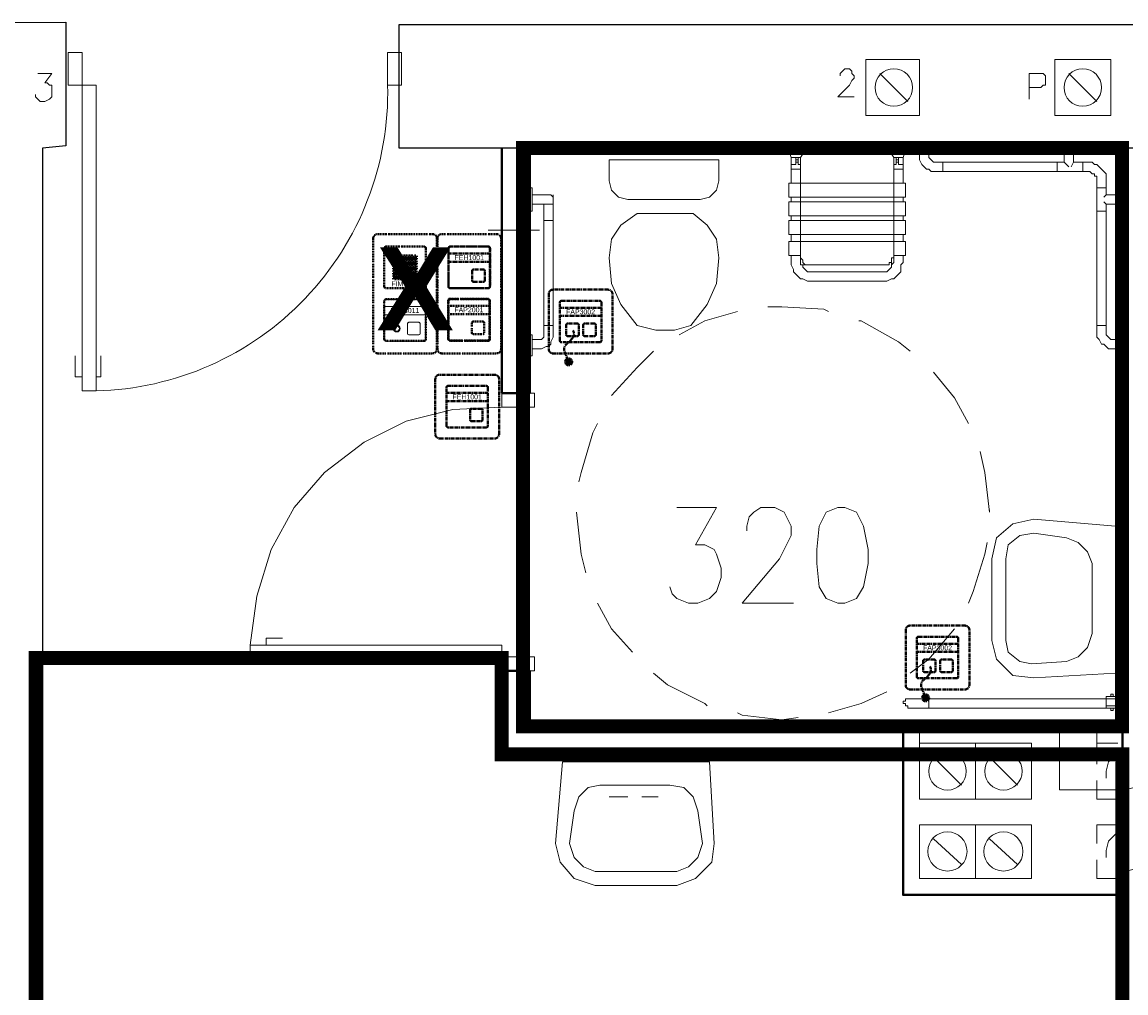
# Model space of a CAD drawing. Header units: millimetres. Extents: x 1 to 17496, y 1 to 30809.
# Tile 233 of 256: x 10945 to 11344, y 28431 to 28781. Entities that reach past the tile are written whole.
import ezdxf
from ezdxf.enums import TextEntityAlignment as Align

# ---------------------------------------------------------------- set-up
doc = ezdxf.new("R2010")
doc.units = ezdxf.units.MM
doc.linetypes.add('BORDER', pattern=[1.75, 0.5, -0.25, 0.5, -0.25, 0, -0.25])
doc.linetypes.add('CENTER', pattern=[2, 1.25, -0.25, 0.25, -0.25])
for name, color, linetype, lineweight in [('0_Przyz_do demontażu', 1, 'CENTER', 40), ('0_Przyz_FAP2001', 1, 'BORDER', 40), ('0_Przyz_FAP3002', 1, 'CENTER', 40), ('0_Przyz_FEH-1001', 1, 'CENTER', 40), ('0_Przyz_FIM1100', 1, 'BORDER', 40), ('0_Przyz_Ramka x4', 1, 'BORDER', 40), ('0_Przyz_Sala chorych', 5, 'BORDER', 40), ('0_Przyz_WC pacjenta', 30, 'CENTER', 40), ('2DE_OBJ_ABB-SIGNAL', 7, 'Continuous', 18)]:
    doc.layers.add(name, color=color, linetype=linetype, lineweight=lineweight)
for name, color, linetype in [('2DE_TXTMARK', 41, 'Continuous'), ('2DE_TXTNUM', 11, 'Continuous'), ('PDF _Geometria', 7, 'Continuous')]:
    doc.layers.add(name, color=color, linetype=linetype)
doc.styles.add('arial', font='arialbd.ttf')
doc.styles.add('CP_ATTR', font='ARIAL.TTF')
doc.styles.add('CP_ELATT', font='ARIAL.TTF')

# ---------------------------------------------------------------- blocks, each defined once
blk = doc.blocks.new('2de_abb_sig_045_1psoxj')
blk.add_lwpolyline([(0, 20), (0, 0, 0.414214), (1.5, -1.5), (21.5, -1.5, 0.414214), (23, 0), (23, 20, 0.414214), (21.5, 21.5), (1.5, 21.5, 0.414214)], format="xyb", close=True)
at = {"flags": 128}
for points in [[(4, 3.1), (4, 16.9)], [(4.6, 17.5), (18.4, 17.5)], [(19, 16.9), (19, 3.1)], [(18.4, 2.5), (4.6, 2.5)]]:
    blk.add_lwpolyline(points, dxfattribs=at)
for centre, start, end in [((4.6, 16.9), 90, 180), ((18.4, 16.9), 0, 90), ((4.6, 3.1), 180, 270), ((18.4, 3.1), 270, 0)]:
    blk.add_arc(centre, 0.6, start, end)
at = {"linetype": 'Continuous', "style": 'CP_ATTR', "flags": 9}
for tag in ['NAME', 'ARTICLE', 'MARK2', 'OTHER1', 'PRODUCT-TYPE', 'ORDER-NO', 'PRODUCER', 'VOLTAGE', 'CURRENT', 'POWER', 'CHARACTER', 'IP', 'OTHER', 'LINK', 'WEIGHT', 'NUMBER', 'GROUP', 'FUNCTION', 'EL-STATUS']:
    blk.add_attdef(tag, text='', height=0.00005, dxfattribs=at).set_placement((0, 0), align=Align.MIDDLE_LEFT)
at = {"layer": '2DE_TXTMARK', "linetype": 'ByBlock', "style": 'CP_ATTR', "width": 0.8, "flags": 8}
blk.add_attdef('MARK1', text='', height=1.8, dxfattribs=at).set_placement((11.5, 27), align=Align.CENTER)
at = {"layer": '2DE_TXTNUM', "style": 'CP_ELATT', "width": 0.8}
blk.add_attdef('TAG', text='', height=2.5, dxfattribs=at).set_placement((11.5, 23), align=Align.CENTER)
blk = doc.blocks.new('2de_abb_sig_011_53jswgj')
blk.add_hatch(color=256).paths.add_polyline_path([(4.43, -14.56, 0.52796), (2.73, -13.39, 1.894083)])
for p, q in [((15, 5), (0, 5)), ((15, 2), (0, 2)), ((2.32, -1.2), (2.32, -4.8)), ((6.38, -0.75), (2.76, -0.75)), ((6.82, -4.8), (6.82, -1.2)), ((8.47, -1.2), (8.47, -4.8)), ((12.53, -0.75), (8.91, -0.75)), ((12.97, -4.8), (12.97, -1.2)), ((2.77, -5.25), (6.37, -5.25)), ((4.46, -6.18), (2.81, -7.85)), ((6.82, -4.35), (6.82, -4.35)), ((8.92, -5.25), (12.52, -5.25)), ((12.97, -4.35), (12.97, -4.35)), ((1.71, -10.8), (3.18, -14.56))]:
    blk.add_line(p, q)
at = {"flags": 128}
for points in [[(0, -6.9), (0, 6.9)], [(0.6, 7.5), (14.4, 7.5)], [(15, 6.9), (15, -6.9)], [(14.4, -7.5), (0.6, -7.5)]]:
    blk.add_lwpolyline(points, dxfattribs=at)
blk.add_circle((3.18, -14.56), 1.25)
for centre, radius, start, end in [((0.6, 6.9), 0.6, 90, 180), ((14.4, 6.9), 0.6, 0, 90), ((2.77, -1.2), 0.45, 88.7598, 180), ((2.77, -4.52), 2.36, 315.5514, 40.269), ((6.37, -1.2), 0.45, 0, 91.2402), ((8.92, -1.2), 0.45, 88.7598, 180), ((12.52, -1.2), 0.45, 0, 91.2402), ((0.6, -6.9), 0.6, 180, 270), ((3.91, -9.94), 2.36, 117.738, 201.3291), ((2.77, -4.8), 0.45, 180, 270), ((6.37, -4.8), 0.45, 270, 0), ((8.92, -4.8), 0.45, 180, 270), ((12.52, -4.8), 0.45, 270, 0), ((14.4, -6.9), 0.6, 270, 0)]:
    blk.add_arc(centre, radius, start, end)
at = {"linetype": 'Continuous', "style": 'CP_ATTR', "flags": 9}
for tag in ['NAME', 'ARTICLE', 'MARK2', 'OTHER1', 'PRODUCT-TYPE', 'ORDER-NO', 'PRODUCER', 'VOLTAGE', 'CURRENT', 'POWER', 'CHARACTER', 'IP', 'OTHER', 'LINK', 'WEIGHT', 'NUMBER', 'GROUP', 'FUNCTION', 'EL-STATUS']:
    blk.add_attdef(tag, text='', height=0.00005, dxfattribs=at).set_placement((0, -6.9), align=Align.MIDDLE_LEFT)
at = {"layer": '2DE_TXTMARK', "linetype": 'ByBlock', "style": 'CP_ATTR', "width": 0.8, "flags": 8}
blk.add_attdef('MARK1', text='', height=1.8, dxfattribs=at).set_placement((7.5, 3.5), align=Align.MIDDLE_CENTER)
at = {"layer": '2DE_TXTNUM', "style": 'CP_ELATT', "width": 0.8}
blk.add_attdef('TAG', text='', height=2.5, dxfattribs=at).set_placement((7.5, 9), align=Align.CENTER)
blk = doc.blocks.new('2de_abb_sig_001_fzxmh7f')
for p, q in [((15, 5), (0, 5)), ((15, 2), (0, 2)), ((8.57, -1.2), (8.57, -4.8)), ((12.63, -0.75), (9.01, -0.75)), ((13.07, -4.8), (13.07, -1.2)), ((9.02, -5.25), (12.62, -5.25)), ((13.07, -4.35), (13.07, -4.35))]:
    blk.add_line(p, q)
at = {"flags": 128}
for points in [[(0, -6.9), (0, 6.9)], [(0.6, 7.5), (14.4, 7.5)], [(15, 6.9), (15, -6.9)], [(14.4, -7.5), (0.6, -7.5)]]:
    blk.add_lwpolyline(points, dxfattribs=at)
for centre, radius, start, end in [((0.6, 6.9), 0.6, 90, 180), ((14.4, 6.9), 0.6, 0, 90), ((9.02, -1.2), 0.45, 88.7598, 180), ((12.62, -1.2), 0.45, 0, 91.2402), ((0.6, -6.9), 0.6, 180, 270), ((9.02, -4.8), 0.45, 180, 270), ((12.62, -4.8), 0.45, 270, 0), ((14.4, -6.9), 0.6, 270, 0)]:
    blk.add_arc(centre, radius, start, end)
at = {"linetype": 'Continuous', "style": 'CP_ATTR', "flags": 9}
for tag in ['NAME', 'ARTICLE', 'MARK2', 'OTHER1', 'PRODUCT-TYPE', 'ORDER-NO', 'PRODUCER', 'VOLTAGE', 'CURRENT', 'POWER', 'CHARACTER', 'IP', 'OTHER', 'LINK', 'WEIGHT', 'NUMBER', 'GROUP', 'FUNCTION', 'EL-STATUS']:
    blk.add_attdef(tag, text='', height=0.00005, dxfattribs=at).set_placement((0, -6.9), align=Align.MIDDLE_LEFT)
at = {"layer": '2DE_TXTMARK', "linetype": 'ByBlock', "style": 'CP_ATTR', "width": 0.8, "flags": 8}
blk.add_attdef('MARK1', text='', height=1.8, dxfattribs=at).set_placement((7.5, 3.5), align=Align.MIDDLE_CENTER)
at = {"layer": '2DE_TXTNUM', "style": 'CP_ELATT', "width": 0.8}
blk.add_attdef('TAG', text='', height=2.5, dxfattribs=at).set_placement((7.5, 9), align=Align.CENTER)
blk = doc.blocks.new('2de_abb_sig_046_18mvjo')
blk.add_lwpolyline([(0, 40), (0, 0, 0.414214), (1.5, -1.5), (21.5, -1.5, 0.414214), (23, 0), (23, 40, 0.414214), (21.5, 41.5), (1.5, 41.5, 0.414214)], format="xyb", close=True)
at = {"flags": 128}
for points in [[(4, 22.6), (4, 36.4)], [(4.6, 37), (18.4, 37)], [(19, 36.4), (19, 22.6)], [(18.4, 22), (4.6, 22)], [(4, 3.6), (4, 17.4)], [(4.6, 18), (18.4, 18)], [(19, 17.4), (19, 3.6)], [(18.4, 3), (4.6, 3)]]:
    blk.add_lwpolyline(points, dxfattribs=at)
for centre, start, end in [((4.6, 36.4), 90, 180), ((18.4, 36.4), 0, 90), ((4.6, 22.6), 180, 270), ((18.4, 22.6), 270, 0), ((4.6, 17.4), 90, 180), ((18.4, 17.4), 0, 90), ((4.6, 3.6), 180, 270), ((18.4, 3.6), 270, 0)]:
    blk.add_arc(centre, 0.6, start, end)
at = {"linetype": 'Continuous', "style": 'CP_ATTR', "flags": 9}
for tag in ['NAME', 'ARTICLE', 'MARK2', 'OTHER1', 'PRODUCT-TYPE', 'ORDER-NO', 'PRODUCER', 'VOLTAGE', 'CURRENT', 'POWER', 'CHARACTER', 'IP', 'OTHER', 'LINK', 'WEIGHT', 'NUMBER', 'GROUP', 'FUNCTION', 'EL-STATUS']:
    blk.add_attdef(tag, text='', height=0.00005, dxfattribs=at).set_placement((0, 0), align=Align.MIDDLE_LEFT)
at = {"layer": '2DE_TXTMARK', "linetype": 'ByBlock', "style": 'CP_ATTR', "width": 0.8, "flags": 8}
blk.add_attdef('MARK1', text='', height=1.8, dxfattribs=at).set_placement((11.5, 47), align=Align.CENTER)
at = {"layer": '2DE_TXTNUM', "style": 'CP_ELATT', "width": 0.8}
blk.add_attdef('TAG', text='', height=2.5, dxfattribs=at).set_placement((11.5, 43), align=Align.CENTER)
blk = doc.blocks.new('2de_abb_sig_006_fzxhx6d')
at = {"flags": 128}
for points in [[(0, -6.9), (0, 6.9)], [(0.6, 7.5), (14.4, 7.5)], [(15, 6.9), (15, -6.9)], [(14.4, -7.5), (0.6, -7.5)]]:
    blk.add_lwpolyline(points, dxfattribs=at)
for points in [[(3.45, 4.27), (11.55, 4.27)], [(11.55, 3.82), (3.45, 3.82)], [(3.45, 3.37), (11.55, 3.37)], [(11.55, 2.92), (3.45, 2.92)], [(3.45, 2.47), (11.55, 2.47)], [(11.55, 2.02), (3.45, 2.02)], [(3.45, 1.57), (11.55, 1.57)], [(11.55, 1.12), (3.45, 1.12)], [(3.45, 0.67), (11.55, 0.67)], [(11.55, 0.22), (3.45, 0.22)], [(3.45, -0.22), (11.55, -0.22)], [(11.55, -0.67), (3.45, -0.67)], [(3.45, -1.12), (11.55, -1.12)], [(11.55, -1.57), (3.45, -1.57)], [(3.45, -2.02), (11.55, -2.02)], [(11.55, -2.47), (3.45, -2.47)], [(3.45, -2.92), (11.55, -2.92)], [(11.55, -3.37), (3.45, -3.37)], [(3.45, -3.82), (11.55, -3.82)], [(11.55, -4.27), (3.45, -4.27)]]:
    blk.add_lwpolyline(points)
for centre, radius, start, end in [((0.6, 6.9), 0.6, 90, 180), ((3.45, 4.05), 0.225, 90, 270), ((11.55, 4.05), 0.225, 270, 90), ((14.4, 6.9), 0.6, 0, 90), ((3.45, 3.15), 0.225, 90, 270), ((3.45, 2.25), 0.225, 90, 270), ((3.45, 1.35), 0.225, 90, 270), ((3.45, 0.45), 0.225, 90, 270), ((11.55, 3.15), 0.225, 270, 90), ((11.55, 2.25), 0.225, 270, 90), ((11.55, 1.35), 0.225, 270, 90), ((11.55, 0.45), 0.225, 270, 90), ((3.45, -0.45), 0.225, 90, 270), ((3.45, -1.35), 0.225, 90, 270), ((3.45, -2.25), 0.225, 90, 270), ((3.45, -3.15), 0.225, 90, 270), ((3.45, -4.05), 0.225, 90, 270), ((11.55, -0.45), 0.225, 270, 90), ((11.55, -1.35), 0.225, 270, 90), ((11.55, -2.25), 0.225, 270, 90), ((11.55, -3.15), 0.225, 270, 90), ((11.55, -4.05), 0.225, 270, 90), ((0.6, -6.9), 0.6, 180, 270), ((14.4, -6.9), 0.6, 270, 0)]:
    blk.add_arc(centre, radius, start, end)
at = {"linetype": 'Continuous', "style": 'CP_ATTR', "flags": 9}
for tag in ['NAME', 'ARTICLE', 'MARK2', 'OTHER1', 'PRODUCT-TYPE', 'ORDER-NO', 'PRODUCER', 'VOLTAGE', 'CURRENT', 'POWER', 'CHARACTER', 'IP', 'OTHER', 'LINK', 'WEIGHT', 'NUMBER', 'GROUP', 'FUNCTION', 'EL-STATUS']:
    blk.add_attdef(tag, text='', height=0.00005, dxfattribs=at).set_placement((0, -6.9), align=Align.MIDDLE_LEFT)
at = {"layer": '2DE_TXTMARK', "linetype": 'ByBlock', "style": 'CP_ATTR', "width": 0.8, "flags": 8}
blk.add_attdef('MARK1', text='', height=1.8, dxfattribs=at).set_placement((7.5, -5.89), align=Align.MIDDLE_CENTER)
at = {"layer": '2DE_TXTNUM', "style": 'CP_ELATT', "width": 0.8}
blk.add_attdef('TAG', text='', height=2.5, dxfattribs=at).set_placement((7.5, 9), align=Align.CENTER)
blk = doc.blocks.new('2de_abb_sig_013_53790e7')
for p, q in [((15, 5), (0, 5)), ((15, 2), (0, 2)), ((8.47, -1.2), (8.47, -4.8)), ((12.53, -0.75), (8.91, -0.75)), ((12.97, -4.8), (12.97, -1.2)), ((8.92, -5.25), (12.52, -5.25)), ((12.97, -4.35), (12.97, -4.35))]:
    blk.add_line(p, q)
at = {"flags": 128}
for points in [[(0, -6.9), (0, 6.9)], [(0.6, 7.5), (14.4, 7.5)], [(15, 6.9), (15, -6.9)], [(14.4, -7.5), (0.6, -7.5)]]:
    blk.add_lwpolyline(points, dxfattribs=at)
at = {"ltscale": 0.2}
for centre, radius in [((4.57, -2.98), 1.25), ((4.57, -3), 0.95)]:
    blk.add_circle(centre, radius, dxfattribs=at)
for centre, radius, start, end in [((0.6, 6.9), 0.6, 90, 180), ((14.4, 6.9), 0.6, 0, 90), ((8.92, -1.2), 0.45, 88.7598, 180), ((12.52, -1.2), 0.45, 0, 91.2402), ((0.6, -6.9), 0.6, 180, 270), ((8.92, -4.8), 0.45, 180, 270), ((12.52, -4.8), 0.45, 270, 0), ((14.4, -6.9), 0.6, 270, 0)]:
    blk.add_arc(centre, radius, start, end)
at = {"linetype": 'Continuous', "style": 'CP_ATTR', "flags": 9}
for tag in ['NAME', 'ARTICLE', 'MARK2', 'OTHER1', 'PRODUCT-TYPE', 'ORDER-NO', 'PRODUCER', 'VOLTAGE', 'CURRENT', 'POWER', 'CHARACTER', 'IP', 'OTHER', 'LINK', 'WEIGHT', 'NUMBER', 'GROUP', 'FUNCTION', 'EL-STATUS']:
    blk.add_attdef(tag, text='', height=0.00005, dxfattribs=at).set_placement((0, -6.9), align=Align.MIDDLE_LEFT)
at = {"layer": '2DE_TXTMARK', "linetype": 'ByBlock', "style": 'CP_ATTR', "width": 0.8, "flags": 8}
blk.add_attdef('MARK1', text='', height=1.8, dxfattribs=at).set_placement((7.5, 3.5), align=Align.MIDDLE_CENTER)
at = {"layer": '2DE_TXTNUM', "style": 'CP_ELATT', "width": 0.8}
blk.add_attdef('TAG', text='', height=2.5, dxfattribs=at).set_placement((7.5, 9), align=Align.CENTER)
blk = doc.blocks.new('2de_abb_sig_010_fzx1zps')
for p, q in [((15, 5), (0, 5)), ((15, 2), (0, 2)), ((8.57, -1.2), (8.57, -4.8)), ((12.63, -0.75), (9.01, -0.75)), ((13.07, -4.8), (13.07, -1.2)), ((9.02, -5.25), (12.62, -5.25)), ((13.07, -4.35), (13.07, -4.35))]:
    blk.add_line(p, q)
at = {"flags": 128}
for points in [[(0, -6.9), (0, 6.9)], [(0.6, 7.5), (14.4, 7.5)], [(15, 6.9), (15, -6.9)], [(14.4, -7.5), (0.6, -7.5)]]:
    blk.add_lwpolyline(points, dxfattribs=at)
for centre, radius, start, end in [((0.6, 6.9), 0.6, 90, 180), ((14.4, 6.9), 0.6, 0, 90), ((9.02, -1.2), 0.45, 88.7598, 180), ((12.62, -1.2), 0.45, 0, 91.2402), ((0.6, -6.9), 0.6, 180, 270), ((9.02, -4.8), 0.45, 180, 270), ((12.62, -4.8), 0.45, 270, 0), ((14.4, -6.9), 0.6, 270, 0)]:
    blk.add_arc(centre, radius, start, end)
at = {"linetype": 'Continuous', "style": 'CP_ATTR', "flags": 9}
for tag in ['NAME', 'ARTICLE', 'MARK2', 'OTHER1', 'PRODUCT-TYPE', 'ORDER-NO', 'PRODUCER', 'VOLTAGE', 'CURRENT', 'POWER', 'CHARACTER', 'IP', 'OTHER', 'LINK', 'WEIGHT', 'NUMBER', 'GROUP', 'FUNCTION', 'EL-STATUS']:
    blk.add_attdef(tag, text='', height=0.00005, dxfattribs=at).set_placement((0, -6.9), align=Align.MIDDLE_LEFT)
at = {"layer": '2DE_TXTMARK', "linetype": 'ByBlock', "style": 'CP_ATTR', "width": 0.8, "flags": 8}
blk.add_attdef('MARK1', text='', height=1.8, dxfattribs=at).set_placement((7.5, 3.5), align=Align.MIDDLE_CENTER)
at = {"layer": '2DE_TXTNUM', "style": 'CP_ELATT', "width": 0.8}
blk.add_attdef('TAG', text='', height=2.5, dxfattribs=at).set_placement((7.5, 9), align=Align.CENTER)

msp = doc.modelspace()

# ---------------------------------------------------------------- linework, layer by layer
at = {"layer": '0_Przyz_Sala chorych', "ltscale": 500, "const_width": 5}
msp.add_lwpolyline([(10949.99, 28551.43), (11118.24, 28551.43), (11118.24, 28516.71), (11325.93, 28516.71), (11342.37, 28516.73), (11342.37, 28065.88), (10949.97, 28065.88)], close=True, dxfattribs=at)
at = {"layer": '0_Przyz_WC pacjenta', "ltscale": 500, "const_width": 5}
msp.add_lwpolyline([(11125.91, 28735.51), (11342.25, 28735.51), (11342.25, 28526.77), (11125.96, 28526.77)], close=True, dxfattribs=at)
at = {"layer": 'PDF _Geometria', "lineweight": 25}
msp.add_lwpolyline([(10805.05, 28780.11), (10960.86, 28780.96), (10960.86, 28736.32), (10952.44, 28735.48), (10952.44, 28065.91), (10965.91, 28065.91)], dxfattribs=at)
msp.add_lwpolyline([(11606, 28735.48), (11081.3, 28735.48), (11081.3, 28780.11), (11606, 28780.11)], close=True, dxfattribs=at)
at = {"layer": 'PDF _Geometria', "lineweight": 18}
for points in [[(10971.81, 28647.88), (10971.81, 28758.22), (10961.7, 28758.22), (10961.7, 28770.01), (10966.76, 28770.01), (10966.76, 28647.88)], [(10971.81, 28647.88), (10971.81, 28758.22), (10961.7, 28758.22), (10961.7, 28770.01), (10966.76, 28770.01), (10966.76, 28647.88)], [(11082.14, 28758.22), (11082.14, 28770.01), (11077.09, 28770.01), (11077.09, 28758.22)], [(11082.14, 28758.22), (11082.14, 28770.01), (11077.09, 28770.01), (11077.09, 28758.22)], [(11269.11, 28747.27), (11269.11, 28767.48), (11249.74, 28767.48), (11249.74, 28747.27)], [(11338.18, 28747.27), (11338.18, 28767.48), (11317.96, 28767.48), (11317.96, 28747.27)], [(11230.37, 28734.63), (11230.37, 28735.48), (11218.58, 28735.48), (11218.58, 28734.63)], [(11267.43, 28735.48), (11267.43, 28734.63), (11254.8, 28734.63), (11254.8, 28735.48)], [(11275.01, 28734.63), (11266.59, 28734.63), (11266.59, 28735.48), (11275.01, 28735.48)], [(11327.23, 28734.63), (11319.65, 28734.63), (11319.65, 28735.48), (11327.23, 28735.48)], [(11263.22, 28729.58), (11261.53, 28729.58), (11261.53, 28732.11), (11261.53, 28729.58)], [(11157.1, 28723.68), (11157.1, 28731.26), (11196.68, 28731.26), (11196.68, 28723.68), (11195.84, 28720.32), (11193.31, 28717.79), (11189.95, 28716.95), (11163.84, 28716.95), (11160.47, 28717.79), (11157.94, 28720.32)], [(11129.3, 28712.74), (11129.3, 28721.16), (11128.46, 28721.16), (11128.46, 28712.74)], [(11264.06, 28722.84), (11264.06, 28717.79), (11221.95, 28717.79), (11221.95, 28722.84)], [(11342.39, 28712.74), (11340.7, 28712.74), (11340.7, 28721.16), (11342.39, 28721.16)], [(11264.06, 28716.1), (11221.95, 28716.1), (11221.95, 28711.05), (11264.06, 28711.05)], [(11167.2, 28711.89), (11187.42, 28711.89), (11192.47, 28707.68), (11195.84, 28702.63), (11196.68, 28695.89), (11195.84, 28686.63), (11192.47, 28679.05), (11186.58, 28671.47), (11180.68, 28669.78), (11173.94, 28669.78), (11167.2, 28671.47), (11161.31, 28679.05), (11157.94, 28686.63), (11157.1, 28695.89), (11157.94, 28702.63), (11161.31, 28707.68)], [(11336.49, 28712.74), (11333.12, 28712.74)], [(11264.06, 28709.37), (11264.06, 28704.31), (11221.95, 28704.31), (11221.95, 28709.37)], [(11113.42, 28705.88), (11131.94, 28705.88)], [(11222.79, 28701.79), (11222.79, 28704.31)], [(11263.22, 28701.79), (11263.22, 28704.31)], [(11229.53, 28687.47), (11243.85, 28687.47), (11256.48, 28687.47), (11257.32, 28687.47), (11259.01, 28688.31), (11259.85, 28688.31), (11260.69, 28689.15), (11261.53, 28690), (11262.38, 28690.84), (11262.38, 28693.36), (11263.22, 28694.21), (11263.22, 28696.73), (11264.06, 28696.73), (11264.06, 28700.1), (11264.06, 28701.79), (11221.95, 28701.79), (11221.95, 28700.1), (11221.95, 28696.73), (11222.79, 28696.73), (11222.79, 28694.21), (11222.79, 28693.36), (11223.63, 28691.68), (11223.63, 28690.84), (11224.48, 28690), (11225.32, 28689.15), (11226.16, 28688.31), (11227, 28688.31), (11228.69, 28687.47)], [(11128.46, 28660.52), (11128.46, 28668.1), (11129.3, 28668.1), (11129.3, 28660.52)], [(11342.39, 28668.1), (11340.7, 28668.1), (11340.7, 28660.52), (11342.39, 28660.52)], [(10964.23, 28660.52), (10964.23, 28652.94), (10966.76, 28652.94), (10964.23, 28652.94)], [(10973.49, 28660.52), (10973.49, 28652.94), (10971.81, 28652.94), (10973.49, 28652.94)], [(11130.15, 28641.99), (11130.15, 28647.04), (11118.36, 28647.04), (11118.36, 28641.99)], [(11239.64, 28605.77), (11235.43, 28604.09), (11232.9, 28599.04), (11232.06, 28590.61), (11232.06, 28585.56), (11232.9, 28577.14), (11235.43, 28572.93), (11239.64, 28571.24), (11242.16, 28571.24), (11246.37, 28572.93), (11248.9, 28577.14), (11250.59, 28585.56), (11250.59, 28590.61), (11248.9, 28599.04), (11246.37, 28604.09), (11242.16, 28605.77)], [(11339.86, 28599.04), (11310.38, 28601.56), (11302.8, 28599.88), (11296.91, 28594.82), (11295.22, 28587.24), (11295.22, 28557.77), (11296.91, 28551.03), (11302.8, 28545.13), (11310.38, 28544.29), (11339.86, 28545.98)], [(11331.44, 28585.56), (11331.44, 28560.29), (11329.75, 28555.24), (11326.39, 28551.87), (11322.17, 28550.19), (11309.54, 28549.34), (11305.33, 28550.19), (11301.12, 28553.56), (11300.28, 28557.77), (11300.28, 28587.24), (11301.12, 28592.3), (11305.33, 28595.67), (11310.38, 28596.51), (11322.17, 28594.82), (11326.39, 28593.14), (11329.75, 28589.77)], [(11027.4, 28556.08), (11118.36, 28556.08), (11118.36, 28546.82), (11130.15, 28546.82), (11130.15, 28551.87), (11027.4, 28551.87)], [(11340.7, 28541.76), (11342.39, 28541.76), (11342.39, 28529.13), (11340.7, 28529.13)], [(11340.7, 28541.76), (11342.39, 28541.76), (11342.39, 28529.13), (11340.7, 28529.13)], [(11264.9, 28536.71), (11264.06, 28536.71), (11264.06, 28535.87), (11263.22, 28535.87), (11263.22, 28535.03), (11264.06, 28535.03), (11264.06, 28534.18), (11264.9, 28534.18), (11264.9, 28533.34), (11339.86, 28533.34), (11264.9, 28533.34), (11264.9, 28534.18), (11264.06, 28534.18), (11264.06, 28535.03), (11263.22, 28535.03), (11263.22, 28535.87), (11264.06, 28535.87), (11264.06, 28536.71)], [(11264.9, 28536.71), (11264.06, 28536.71), (11264.06, 28535.87), (11263.22, 28535.87), (11263.22, 28535.03), (11264.06, 28535.03), (11264.06, 28534.18), (11264.9, 28534.18), (11264.9, 28533.34), (11339.86, 28533.34), (11264.9, 28533.34), (11264.9, 28534.18), (11264.06, 28534.18), (11264.06, 28535.03), (11263.22, 28535.03), (11263.22, 28535.87), (11264.06, 28535.87), (11264.06, 28536.71)], [(11339.86, 28536.71), (11336.49, 28536.71), (11336.49, 28533.34), (11336.49, 28536.71), (11339.86, 28536.71), (11272.48, 28536.71), (11264.9, 28536.71), (11272.48, 28536.71), (11272.48, 28533.34), (11272.48, 28536.71)], [(11272.48, 28533.34), (11272.48, 28536.71), (11264.9, 28536.71), (11272.48, 28536.71), (11339.86, 28536.71), (11272.48, 28536.71)], [(11339.86, 28536.71), (11339.86, 28537.55), (11336.49, 28537.55), (11336.49, 28536.71)], [(11339.86, 28536.71), (11339.86, 28537.55), (11336.49, 28537.55), (11336.49, 28536.71)], [(11339.86, 28536.71), (11339.86, 28537.55), (11336.49, 28537.55), (11336.49, 28536.71)], [(11339.86, 28536.71), (11339.86, 28537.55), (11336.49, 28537.55), (11336.49, 28536.71)], [(11339.86, 28536.71), (11336.49, 28536.71), (11336.49, 28533.34), (11336.49, 28536.71)], [(11339.02, 28537.55), (11339.02, 28538.4), (11338.18, 28538.4), (11338.18, 28537.55)], [(11339.02, 28537.55), (11339.02, 28538.4), (11338.18, 28538.4), (11338.18, 28537.55)], [(11339.02, 28537.55), (11339.02, 28538.4), (11338.18, 28538.4), (11338.18, 28537.55)], [(11339.02, 28537.55), (11339.02, 28538.4), (11338.18, 28538.4), (11338.18, 28537.55)], [(11340.7, 28532.5), (11340.7, 28538.4), (11339.86, 28538.4), (11339.86, 28532.5)], [(11340.7, 28532.5), (11340.7, 28538.4), (11339.86, 28538.4), (11339.86, 28532.5)], [(11340.7, 28532.5), (11340.7, 28538.4), (11339.86, 28538.4), (11339.86, 28532.5)], [(11340.7, 28532.5), (11340.7, 28538.4), (11339.86, 28538.4), (11339.86, 28532.5)], [(11339.86, 28534.18), (11336.49, 28534.18)], [(11339.86, 28534.18), (11336.49, 28534.18)], [(11339.02, 28532.5), (11339.02, 28533.34), (11338.18, 28533.34), (11338.18, 28532.5)], [(11339.02, 28532.5), (11339.02, 28533.34), (11338.18, 28533.34), (11338.18, 28532.5)], [(11339.02, 28532.5), (11339.02, 28533.34), (11338.18, 28533.34), (11338.18, 28532.5)], [(11339.02, 28532.5), (11339.02, 28533.34), (11338.18, 28533.34), (11338.18, 28532.5)], [(11221.11, 28526.6), (11202.58, 28526.6)], [(11289.33, 28500.5), (11289.33, 28520.71), (11269.11, 28520.71), (11269.11, 28500.5)], [(11309.54, 28500.5), (11309.54, 28520.71), (11289.33, 28520.71), (11289.33, 28500.5)], [(11202.58, 28516.5), (11221.11, 28516.5)], [(11193.31, 28513.97), (11195, 28484.49), (11194.16, 28477.76), (11188.26, 28471.86), (11181.52, 28469.33), (11152.04, 28469.33), (11144.46, 28471.86), (11139.41, 28477.76), (11137.73, 28484.49), (11140.25, 28513.97)], [(11179, 28505.55), (11153.73, 28505.55), (11149.52, 28504.71), (11146.15, 28501.34), (11144.46, 28496.28), (11142.78, 28484.49), (11144.46, 28479.44), (11147.83, 28476.07), (11152.04, 28474.39), (11181.52, 28474.39), (11185.73, 28476.07), (11189.1, 28479.44), (11190.79, 28484.49), (11189.1, 28496.28), (11187.42, 28501.34), (11184.05, 28504.71)], [(11289.33, 28471.86), (11289.33, 28491.23), (11269.11, 28491.23), (11269.11, 28471.86)], [(11309.54, 28471.86), (11309.54, 28491.23), (11289.33, 28491.23), (11289.33, 28471.86)]]:
    msp.add_lwpolyline(points, close=True, dxfattribs=at)
for points in [[(10960.86, 28763.27), (10960.86, 28764.11)], [(11240.48, 28761.58), (11240.48, 28762.43), (11241.32, 28763.27), (11242.16, 28764.11), (11243.85, 28764.11), (11244.69, 28763.27), (11244.69, 28762.43), (11245.53, 28761.58), (11245.53, 28760.74), (11244.69, 28759.9), (11243.85, 28758.22), (11239.64, 28754), (11245.53, 28754)], [(10950.75, 28762.43), (10955.81, 28762.43), (10953.28, 28759.06), (10954.12, 28759.06), (10954.96, 28758.22), (10955.81, 28758.22), (10955.81, 28754), (10954.96, 28753.16), (10953.28, 28752.32), (10951.6, 28752.32), (10950.75, 28753.16), (10949.91, 28754), (10949.91, 28754.85)], [(11264.9, 28752.32), (11254.8, 28762.43)], [(11308.7, 28753.16), (11308.7, 28762.43), (11313.75, 28762.43), (11314.59, 28761.58), (11314.59, 28758.22), (11313.75, 28758.22), (11312.91, 28757.37), (11308.7, 28757.37)], [(11333.12, 28752.32), (11323.02, 28762.43)], [(11173.94, 28735.48), (11156.26, 28735.48)], [(11221.11, 28735.48), (11202.58, 28735.48)], [(11221.95, 28734.63), (11222.79, 28732.11), (11222.79, 28722.84)], [(11222.79, 28732.11), (11224.48, 28732.11), (11224.48, 28729.58), (11222.79, 28729.58), (11224.48, 28729.58), (11224.48, 28732.11), (11226.16, 28732.11)], [(11225.32, 28729.58), (11225.32, 28732.11), (11225.32, 28729.58)], [(11227.85, 28734.63), (11226.16, 28732.11), (11226.16, 28722.84), (11226.16, 28696.73), (11226.16, 28695.89), (11227, 28695.05), (11227, 28694.21), (11227.85, 28693.36)], [(11258.17, 28734.63), (11259.85, 28732.11), (11259.85, 28722.84), (11259.85, 28696.73), (11259.85, 28695.89), (11259.01, 28695.89), (11259.01, 28694.21), (11258.17, 28694.21), (11258.17, 28693.36), (11243.85, 28693.36), (11227, 28693.36)], [(11259.85, 28732.11), (11260.69, 28732.11), (11261.53, 28732.11), (11263.22, 28732.11), (11264.06, 28734.63)], [(11260.69, 28729.58), (11260.69, 28732.11), (11260.69, 28729.58)], [(11263.22, 28722.84), (11263.22, 28732.11)], [(11269.11, 28734.63), (11269.11, 28732.95), (11269.11, 28731.26), (11269.96, 28729.58), (11270.8, 28728.74), (11271.64, 28727.9), (11272.48, 28727.9), (11273.33, 28727.05), (11275.85, 28727.05), (11277.54, 28727.05), (11277.54, 28730.42), (11318.81, 28730.42)], [(11318.81, 28727.05), (11318.81, 28730.42), (11318.81, 28727.05), (11277.54, 28727.05), (11277.54, 28730.42), (11275.85, 28730.42), (11274.17, 28730.42), (11273.33, 28731.26), (11272.48, 28732.11), (11272.48, 28732.95), (11272.48, 28734.63)], [(11321.33, 28734.63), (11321.33, 28730.42), (11323.02, 28728.74)], [(11324.7, 28734.63), (11324.7, 28730.42), (11328.07, 28730.42), (11328.07, 28727.05), (11328.07, 28730.42), (11329.75, 28730.42), (11331.44, 28730.42), (11332.28, 28729.58), (11333.12, 28729.58), (11333.97, 28728.74), (11334.81, 28727.9), (11335.65, 28727.05), (11336.49, 28726.21), (11336.49, 28723.68), (11336.49, 28721.16), (11336.49, 28718.63), (11340.7, 28718.63)], [(11226.16, 28727.9), (11222.79, 28727.9), (11226.16, 28727.9)], [(11225.32, 28731.26), (11224.48, 28731.26), (11225.32, 28731.26)], [(11224.48, 28730.42), (11225.32, 28730.42)], [(11226.16, 28729.58), (11225.32, 28729.58), (11226.16, 28729.58)], [(11259.85, 28729.58), (11260.69, 28729.58), (11259.85, 28729.58)], [(11259.85, 28727.9), (11263.22, 28727.9), (11259.85, 28727.9)], [(11260.69, 28731.26), (11261.53, 28731.26), (11260.69, 28731.26)], [(11261.53, 28730.42), (11260.69, 28730.42)], [(11340.7, 28663.04), (11339.86, 28663.04), (11337.33, 28663.04), (11336.49, 28663.89), (11335.65, 28664.73), (11334.81, 28664.73), (11333.97, 28666.41), (11333.12, 28667.26), (11333.12, 28671.47), (11336.49, 28671.47), (11333.12, 28671.47), (11333.12, 28712.74), (11333.12, 28721.16), (11333.12, 28723.68), (11333.12, 28725.37), (11332.28, 28725.37), (11332.28, 28726.21), (11331.44, 28726.21), (11330.6, 28727.05), (11329.75, 28727.05), (11328.07, 28727.05), (11318.81, 28727.05), (11318.81, 28730.42), (11321.33, 28730.42)], [(11324.7, 28730.42), (11323.86, 28728.74)], [(11333.12, 28721.16), (11336.49, 28721.16), (11333.12, 28721.16)], [(11333.12, 28721.16), (11336.49, 28721.16)], [(11129.3, 28718.63), (11135.2, 28718.63), (11136.04, 28718.63), (11136.88, 28717.79), (11136.88, 28716.1), (11136.88, 28715.26), (11129.3, 28715.26)], [(11129.3, 28663.04), (11130.99, 28663.04), (11132.67, 28663.04), (11134.36, 28663.89), (11135.2, 28663.89), (11136.04, 28664.73), (11136.04, 28665.57), (11136.88, 28667.26), (11136.88, 28668.1), (11136.88, 28671.47), (11136.88, 28709.37), (11136.88, 28716.95)], [(11136.88, 28717.79), (11136.88, 28718.63)], [(11222.79, 28716.1), (11222.79, 28716.95), (11222.79, 28717.79)], [(11263.22, 28716.1), (11263.22, 28716.95), (11263.22, 28717.79)], [(11336.49, 28718.63), (11335.65, 28717.79)], [(11335.65, 28716.1), (11336.49, 28715.26), (11336.49, 28712.74), (11336.49, 28671.47), (11336.49, 28668.1), (11337.33, 28667.26), (11338.18, 28666.41), (11339.86, 28666.41), (11340.7, 28666.41)], [(11133.52, 28715.26), (11133.52, 28709.37), (11133.52, 28671.47), (11133.52, 28668.94), (11133.52, 28668.1), (11133.52, 28667.26), (11132.67, 28666.41), (11129.3, 28666.41)], [(11336.49, 28715.26), (11340.7, 28715.26)], [(11133.52, 28709.37), (11136.88, 28709.37), (11133.52, 28709.37)], [(11136.88, 28709.37), (11133.52, 28709.37)], [(11222.79, 28709.37), (11222.79, 28711.05)], [(11263.22, 28709.37), (11263.22, 28711.05)], [(11226.16, 28700.1), (11226.16, 28693.36), (11227, 28693.36), (11227, 28692.52), (11227.85, 28691.68), (11228.69, 28690.84), (11229.53, 28690.84), (11243.85, 28690.84), (11256.48, 28690.84), (11257.32, 28690.84), (11258.17, 28691.68), (11259.01, 28692.52), (11259.01, 28693.36), (11259.01, 28694.21)], [(11259.85, 28695.05), (11259.85, 28694.21), (11259.85, 28700.1)], [(11222.79, 28694.21), (11222.79, 28696.73), (11222.79, 28693.36)], [(11222.79, 28696.73), (11226.16, 28696.73)], [(11259.01, 28695.05), (11259.01, 28695.89)], [(11259.85, 28696.73), (11263.22, 28696.73), (11263.22, 28694.21)], [(11226.16, 28695.05), (11226.16, 28694.21)], [(11259.85, 28694.21), (11259.01, 28693.36)], [(11203.42, 28676.52), (11191.63, 28673.15), (11182.36, 28668.1)], [(11236.27, 28676.52), (11234.58, 28677.36), (11219.42, 28678.2), (11214.37, 28678.2)], [(11265.75, 28662.2), (11261.53, 28665.57), (11248.06, 28673.15), (11247.22, 28673.15)], [(11136.88, 28671.47), (11133.52, 28671.47), (11136.88, 28671.47)], [(11173.1, 28662.2), (11167.2, 28656.31), (11157.94, 28646.2)], [(11286.8, 28636.09), (11281.75, 28645.36), (11274.17, 28654.62)], [(11118.36, 28641.99), (11100.67, 28641.15), (11083.82, 28636.94), (11068.66, 28629.36), (11054.35, 28618.41), (11043.4, 28605.77), (11034.98, 28590.61), (11029.92, 28573.77), (11027.4, 28556.08)], [(11152.89, 28636.09), (11151.2, 28632.72), (11146.99, 28618.41), (11146.15, 28615.04)], [(11294.38, 28604.93), (11294.38, 28604.09), (11292.7, 28618.41), (11291.01, 28625.99)], [(11145.31, 28604.09), (11146.99, 28588.93), (11148.68, 28582.19)], [(11181.52, 28605.77), (11195.84, 28605.77), (11188.26, 28592.3), (11191.63, 28592.3), (11195, 28590.61), (11195.84, 28588.93), (11197.53, 28583.88), (11197.53, 28580.51), (11195.84, 28575.45), (11193.31, 28572.93), (11189.1, 28571.24), (11185.73, 28571.24), (11181.52, 28572.93), (11179.84, 28574.61), (11179, 28577.14)], [(11206.79, 28597.35), (11206.79, 28599.04), (11207.63, 28602.4), (11209.32, 28604.09), (11211.84, 28605.77), (11216.9, 28605.77), (11220.27, 28604.09), (11221.11, 28602.4), (11222.79, 28599.04), (11222.79, 28595.67), (11221.11, 28592.3), (11218.58, 28587.24), (11205.11, 28571.24), (11223.63, 28571.24)], [(11286.8, 28571.24), (11288.49, 28575.45), (11292.7, 28588.93), (11293.54, 28593.14)], [(11152.89, 28571.24), (11157.94, 28561.98), (11165.52, 28553.56)], [(11265.75, 28545.98), (11272.48, 28551.03), (11281.75, 28561.98)], [(11033.29, 28556.08), (11033.29, 28558.61), (11039.19, 28558.61)], [(11033.29, 28551.87), (11033.29, 28549.34), (11039.19, 28549.34)], [(11173.1, 28545.98), (11178.15, 28541.76), (11191.63, 28535.03), (11192.47, 28534.18)], [(11340.7, 28541.76), (11342.39, 28541.76)], [(11340.7, 28529.13), (11340.7, 28541.76)], [(11340.7, 28541.76), (11342.39, 28541.76)], [(11340.7, 28529.13), (11340.7, 28541.76)], [(11342.39, 28541.76), (11342.39, 28529.13)], [(11342.39, 28541.76), (11342.39, 28529.13)], [(11236.27, 28531.66), (11248.06, 28535.03), (11257.32, 28539.24)], [(11339.86, 28533.34), (11336.49, 28533.34), (11339.86, 28533.34)], [(11339.86, 28533.34), (11336.49, 28533.34), (11339.86, 28533.34)], [(11339.86, 28533.34), (11336.49, 28533.34), (11339.86, 28533.34)], [(11339.86, 28533.34), (11336.49, 28533.34), (11339.86, 28533.34)], [(11203.42, 28531.66), (11205.11, 28530.82), (11219.42, 28529.13), (11225.32, 28529.97)], [(11342.39, 28529.13), (11340.7, 28529.13)], [(11342.39, 28529.13), (11340.7, 28529.13)], [(11156.26, 28526.6), (11173.94, 28526.6)], [(11269.11, 28520.71), (11269.11, 28526.6)], [(11343.23, 28503.86), (11319.65, 28503.86), (11319.65, 28526.6)], [(11343.23, 28517.34), (11333.12, 28517.34), (11333.12, 28526.6)], [(11340.7, 28520.71), (11333.12, 28520.71), (11333.12, 28513.13)], [(11339.86, 28516.5), (11337.33, 28513.97), (11336.49, 28510.6), (11336.49, 28508.08)], [(11284.27, 28505.55), (11274.17, 28515.66)], [(11304.49, 28505.55), (11294.38, 28515.66)], [(11333.12, 28507.23), (11333.12, 28500.5), (11340.7, 28500.5)], [(11339.86, 28504.71), (11343.23, 28503.86), (11346.6, 28504.71), (11348.28, 28506.39)], [(11157.1, 28501.34), (11163.84, 28501.34)], [(11174.78, 28501.34), (11168.89, 28501.34)], [(11340.7, 28491.23), (11333.12, 28491.23), (11333.12, 28484.49)], [(11284.27, 28476.91), (11274.17, 28486.18)], [(11304.49, 28476.91), (11294.38, 28486.18)], [(11339.86, 28487.86), (11337.33, 28485.34), (11336.49, 28481.97), (11336.49, 28479.44)], [(11333.12, 28478.6), (11333.12, 28471.86), (11340.7, 28471.86)], [(11339.86, 28475.23), (11343.23, 28474.39), (11346.6, 28475.23), (11348.28, 28476.91)]]:
    msp.add_lwpolyline(points, dxfattribs=at)
msp.add_lwpolyline([(10971.81, 28647.88, 0.414519), (11077.09, 28758.22, -0.414519)], format="xyb", close=True, dxfattribs=at)
at = {"layer": 'PDF _Geometria', "lineweight": 40}
for points in [[(11128.46, 28735.48), (11128.46, 28647.04), (11118.36, 28647.04), (11118.36, 28735.48)], [(11342.39, 28735.48), (11342.39, 28065.91)], [(11342.39, 28526.6), (11128.46, 28526.6), (11128.46, 28546.82), (11118.36, 28546.82), (11118.36, 28516.5), (11263.22, 28516.5), (11263.22, 28465.96), (11342.39, 28465.96)], [(11263.22, 28526.6), (11263.22, 28511.44)], [(11263.22, 28465.96), (11328.91, 28465.96)]]:
    msp.add_lwpolyline(points, dxfattribs=at)
at = {"layer": 'PDF _Geometria', "lineweight": 18}
for centre, radius in [((11259.85, 28757.34), 6.77), ((11328.07, 28757.34), 6.77), ((11279.22, 28510.57), 6.77), ((11299.43, 28510.57), 6.77), ((11279.22, 28481.64), 7.06), ((11299.43, 28481.64), 7.06)]:
    msp.add_circle(centre, radius, dxfattribs=at)

# ---------------------------------------------------------------- block references
at = {"layer": '0_Przyz_FAP2001', "lineweight": -3}
msp.add_blockref('2de_abb_sig_010_fzx1zps', (11098.92, 28673.6), dxfattribs=at).add_auto_attribs({'MARK1': 'FAP2001'})
at = {"layer": '0_Przyz_FAP3002', "lineweight": -3}
for p in [(11135.26, 28662.89), (11264.13, 28541.63)]:
    msp.add_blockref('2de_abb_sig_045_1psoxj', p, dxfattribs=at)
for p in [(11139.26, 28672.89), (11268.13, 28551.63)]:
    msp.add_blockref('2de_abb_sig_011_53jswgj', p, dxfattribs=at).add_auto_attribs({'MARK1': 'FAP3002'})
at = {"layer": '0_Przyz_FEH-1001', "lineweight": -3}
for p in [(11099.06, 28692.46), (11098.31, 28642.19)]:
    msp.add_blockref('2de_abb_sig_001_fzxmh7f', p, dxfattribs=at).add_auto_attribs({'MARK1': 'FEH1001'})
msp.add_blockref('2de_abb_sig_045_1psoxj', (11094.31, 28632.19), dxfattribs=at)
at = {"layer": '0_Przyz_FIM1100', "lineweight": -3}
msp.add_blockref('2de_abb_sig_006_fzxhx6d', (11075.88, 28692.42), dxfattribs=at).add_auto_attribs({'MARK1': 'FIM1100'})
at = {"layer": '0_Przyz_Ramka x4', "linetype": 'Continuous', "lineweight": 0}
for p in [(11071.89, 28662.91), (11095.04, 28662.91)]:
    msp.add_blockref('2de_abb_sig_046_18mvjo', p, dxfattribs=at)
at = {"layer": '2DE_OBJ_ABB-SIGNAL', "lineweight": -3}
msp.add_blockref('2de_abb_sig_013_53790e7', (11075.82, 28673.36), dxfattribs=at).add_auto_attribs({'MARK1': 'FAP3011'})

# ---------------------------------------------------------------- texts
at = {"layer": '0_Przyz_do demontażu', "linetype": 'ByBlock', "lineweight": 30, "insert": (11073.07, 28699.7), "char_height": 30, "width": 9.5107, "attachment_point": 1, "style": 'arial'}
msp.add_mtext('X', dxfattribs=at)

doc.saveas('drawing.dxf')
